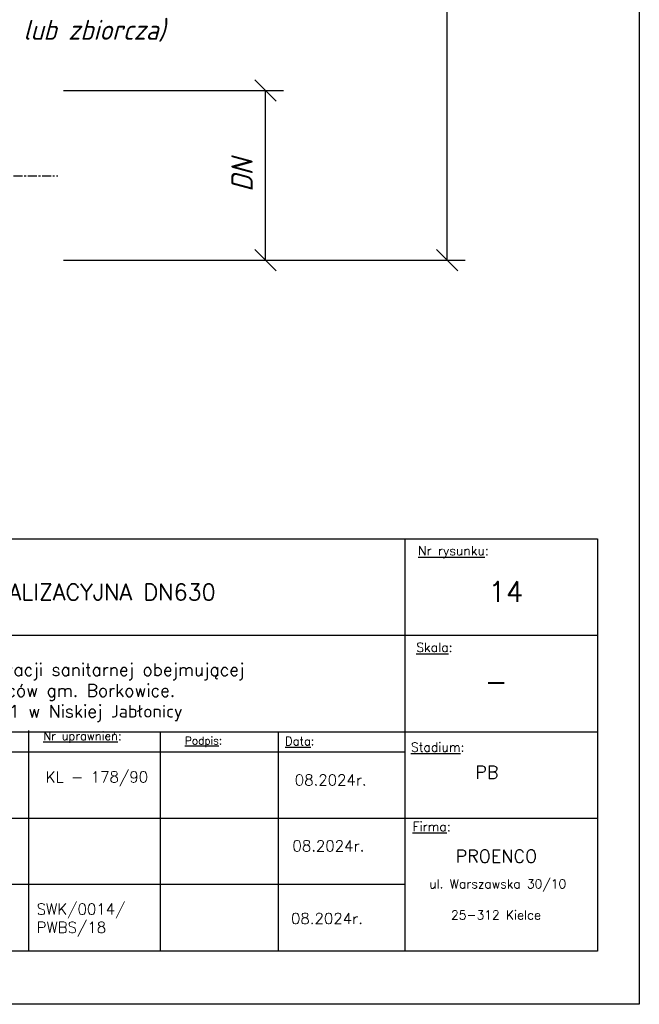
# Model space of a CAD drawing. Header units: millimetres. Extents: x 5659 to 8126, y 727 to 2118.
# Tile 41 of 53: x 7678 to 7765, y 1463 to 1601. Entities that reach past the tile are written whole.
import ezdxf

# ---------------------------------------------------------------- set-up
doc = ezdxf.new("R2010")
doc.units = ezdxf.units.MM
doc.set_wipeout_variables(frame=1)
doc.linetypes.add('CENTER', pattern=[2, 1.25, -0.25, 0.25, -0.25])
doc.linetypes.add('GDE', pattern=[0])
doc.layers.get('Defpoints').update_dxf_attribs({"color": 1, "lineweight": 13})
doc.layers.add('EDZPD_L_0', color=3, linetype='GDE', lineweight=18)
doc.layers.add('TABELKI', color=7, linetype='Continuous', lineweight=25)
doc.styles.add('GOST', font='ISO.shx', dxfattribs={"oblique": 15})
doc.styles.get("Standard").update_dxf_attribs({"font": 'arial.ttf'})
doc.dimstyles.get("Standard").update_dxf_attribs({"dimtxt": 0.18, "dimasz": 0.18, "dimexe": 0.18, "dimexo": 0.0625, "dimgap": 0.09, "dimtad": 0, "dimtih": 1, "dimtoh": 1, "dimdec": 4, "dimzin": 0, "dimdsep": 46, "dimtxsty": 'Standard', "dimcen": 0.09, "dimadec": 0, "dimazin": 0, "dimtfac": 1, "dimtdec": 4, "dimtofl": 0, "dimtmove": 0, "dimatfit": 3, "dimfxl": 0, "dimtolj": 1, "dimtzin": 0, "dimarcsym": 0})

# ---------------------------------------------------------------- blocks, each defined once
blk = doc.blocks.new('_Oblique')
at = {"color": 0, "linetype": 'ByBlock', "lineweight": -2}
blk.add_line((-0.5, -0.5), (0.5, 0.5), dxfattribs=at)
blk = doc.blocks.new('*D6')
at = {"color": 1, "linetype": 'Continuous', "lineweight": -2, "transparency": 16777216}
for p, q in [((7723.8, 1722.65), (7740.44, 1722.65)), ((7737.94, 1567.65), (7737.94, 1722.65)), ((7712.49, 1567.65), (7740.44, 1567.65))]:
    blk.add_line(p, q, dxfattribs=at)
at = {"layer": 'Defpoints', "color": 0, "linetype": 'Continuous', "transparency": 16777216}
for p in [(7723.8, 1722.65), (7737.94, 1722.65), (7712.49, 1567.65)]:
    blk.add_point(p, dxfattribs=at)
at = {"color": 1, "linetype": 'Continuous', "lineweight": -2, "transparency": 16777216, "xscale": 3, "yscale": 3, "zscale": 3}
for p, rotation in [((7737.94, 1722.65), 90), ((7737.94, 1567.65), 270)]:
    blk.add_blockref('_Oblique', p, dxfattribs=dict(at, rotation=rotation))
at = {"color": 1, "linetype": 'Continuous', "transparency": 16777216, "insert": (7734.94, 1645.15), "char_height": 3, "attachment_point": 5, "rotation": 90, "style": 'GOST'}
blk.add_mtext('\\A1;H', dxfattribs=at)
blk = doc.blocks.new('*D10')
at = {"color": 1, "linetype": 'Continuous', "lineweight": -2, "transparency": 16777216}
for p, q in [((7684.17, 1591.46), (7714.99, 1591.46)), ((7712.49, 1567.65), (7712.49, 1591.46)), ((7684.17, 1567.65), (7714.99, 1567.65))]:
    blk.add_line(p, q, dxfattribs=at)
at = {"layer": 'Defpoints', "color": 0, "linetype": 'Continuous', "transparency": 16777216}
for p in [(7684.17, 1591.46), (7712.49, 1591.46), (7684.17, 1567.65)]:
    blk.add_point(p, dxfattribs=at)
at = {"color": 1, "linetype": 'Continuous', "lineweight": -2, "transparency": 16777216, "xscale": 3, "yscale": 3, "zscale": 3}
for p, rotation in [((7712.49, 1591.46), 90), ((7712.49, 1567.65), 270)]:
    blk.add_blockref('_Oblique', p, dxfattribs=dict(at, rotation=rotation))
at = {"color": 1, "linetype": 'Continuous', "transparency": 16777216, "insert": (7709.21, 1579.55), "char_height": 3, "attachment_point": 5, "rotation": 90, "style": 'GOST'}
blk.add_mtext('\\A1;DN', dxfattribs=at)

msp = doc.modelspace()

# ---------------------------------------------------------------- linework, layer by layer
for p, q in [((7764.859, 1760.348), (7764.859, 1463.348)), ((7764.859, 1463.348), (7554.859, 1463.348))]:
    msp.add_line(p, q)
at = {"color": 18, "linetype": 'CENTER', "true_color": 0x000000}
msp.add_line((7597.2, 1579.504), (7683.414, 1579.504), dxfattribs=at)
at = {"layer": 'EDZPD_L_0', "linetype": 'GDE'}
msp.add_line((7708.075, 1506.146), (7707.603, 1506.758), dxfattribs=at)
at = {"layer": 'TABELKI'}
msp.add_line((7691.51, 1499.694), (7759.022, 1499.694), dxfattribs=at)

# ---------------------------------------------------------------- texts
at = {"color": 18, "linetype": 'Continuous', "true_color": 0x000000, "style": 'GOST', "oblique": 15}
msp.add_text('lub zbiorcza)', height=2.8, dxfattribs=at).set_placement((7678.574, 1598.545))

# ---------------------------------------------------------------- dimensions: what is measured, and where the dimension line sits
at = {"color": 18, "linetype": 'Continuous', "true_color": 0x000000}
for base, p1, p2, text, override, picture, middle in [((7737.936, 1722.654), (7712.49, 1567.646), (7723.795, 1722.654), 'H', {"dimtxt": 3, "dimasz": 3, "dimexe": 2.5, "dimexo": 0, "dimtih": 0, "dimtoh": 0, "dimdec": 2, "dimtxsty": 'GOST', "dimblk1": 'OBLIQUE', "dimblk2": 'OBLIQUE', "dimsah": 1, "dimclrd": 1, "dimclre": 1, "dimclrt": 1, "dimtfac": 0.6667, "dimtdec": 2, "dimtofl": 1, "dimtvp": 1}, '*D6', (7734.936, 1645.15)), ((7712.49, 1591.464), (7684.172, 1567.646), (7684.172, 1591.464), 'DN', {"dimtxt": 3, "dimasz": 3, "dimexe": 2.5, "dimexo": 0, "dimtih": 0, "dimtoh": 0, "dimdec": 2, "dimzin": 8, "dimtxsty": 'GOST', "dimblk1": 'OBLIQUE', "dimblk2": 'OBLIQUE', "dimsah": 1, "dimclrd": 1, "dimclre": 1, "dimclrt": 1, "dimtfac": 0.6667, "dimtdec": 2, "dimtofl": 1, "dimtvp": 1, "dimtzin": 8}, '*D10', (7709.214, 1579.555))]:
    dim = msp.add_linear_dim(base=base, p1=p1, p2=p2, angle=90, text=text, dimstyle='Standard', override=override, dxfattribs=at)
    dim.commit()
    dim.dimension.update_dxf_attribs({"geometry": picture, "text_midpoint": middle})

# ---------------------------------------------------------------- next in the draw order: wipeouts: each hides what was drawn before it
msp.add_wipeout([(7623.998, 1528.588), (7759.022, 1528.588), (7759.022, 1470.8), (7623.998, 1470.8)]).dxf.layer = 'TABELKI'

# ---------------------------------------------------------------- next in the draw order: linework, layer by layer
at = {"layer": 'TABELKI'}
msp.add_line((7691.51, 1499.694), (7759.022, 1499.694), dxfattribs=at)

# ---------------------------------------------------------------- next in the draw order: wipeouts: each hides what was drawn before it
msp.add_wipeout([(7623.998, 1528.588), (7759.022, 1528.588), (7759.022, 1470.8), (7623.998, 1470.8)]).dxf.layer = 'TABELKI'

# ---------------------------------------------------------------- next in the draw order: linework, layer by layer
for p, q in [((7623.998, 1528.588), (7759.022, 1528.588)), ((7732.015, 1528.588), (7732.015, 1470.8)), ((7759.022, 1528.588), (7759.022, 1470.8)), ((7623.998, 1515.074), (7759.022, 1515.074)), ((7679.282, 1501.717), (7679.285, 1470.8)), ((7623.998, 1501.561), (7759.022, 1501.561)), ((7697.739, 1501.561), (7697.742, 1470.8)), ((7714.254, 1501.404), (7714.257, 1470.8)), ((7623.998, 1498.724), (7732.015, 1498.724)), ((7623.998, 1489.458), (7759.022, 1489.458)), ((7624.006, 1480.193), (7732.024, 1480.193)), ((7759.022, 1470.8), (7623.998, 1470.8))]:
    msp.add_line(p, q, dxfattribs=at)

# ---------------------------------------------------------------- next in the draw order: texts
at = {"layer": 'TABELKI', "attachment_point": 1}
for s, insert, char_height, width in [('{\\Fsimplex.shx|c238;\\LNr rysunku\\l:}', (7733.861, 1527.577), 1.27764, 51.28511), ('{\\Fsimplex.shx|c238;\\LSkala\\l:}', (7733.606, 1514.026), 1.27764, 51.28511), ('{\\Fsimplex.shx|c238;\\LNr uprawnień\\l:}', (7681.352, 1501.561), 1.17936, 47.3401), ('{\\Fsimplex.shx|c238;\\LPodpis\\l:}', (7701.192, 1500.857), 1.08108, 47.3401), ('{\\Fsimplex.shx|c238;\\LData\\l:}', (7715.246, 1500.828), 1.17936, 47.3401), ('{\\Fsimplex.shx|c238;\\LStadium\\l:}', (7732.868, 1500.034), 1.27764, 51.28511), ('{\\Fsimplex.shx|c238;\\LFirma\\l:}', (7733.079, 1488.904), 1.27764, 51.28511), ('{\\Fsimplex.shx|c238;ul. Warszawska 30/10}', (7735.431, 1480.86), 1.26126, 35.50508), ('{\\Fsimplex.shx|c238;25-312 Kielce}', (7738.487, 1476.497), 1.26126, 35.50508)]:
    msp.add_mtext(s, dxfattribs=dict(at, insert=insert, char_height=char_height, width=width))
at = {"layer": 'TABELKI', "lineweight": 25, "attachment_point": 1}
for s, insert, char_height, width in [('{\\fsimplex.shx|b0|i0|c238|p0;PRZYKŁADOWA STUDZIENKA KANALIZACYJNA DN630}', (7626.203, 1522.272), 2.2932, 117.96163), ('{\\fsimplex.shx|b0|i0|c238|p0;14}', (7743.708, 1522.614), 2.8665, 71.01016), ('\\pt116.74;{\\Fsimplex|c238;Budowa oczyszczalni ścieków i sieci kanalizacji sanitarnej obejmującej \\Pmiejscowości Niska Jabłonica, Ninków i Rzuców gm. Borkowice. \\PEtap II - od pompowni P2 do pompowni P1 w Niskiej Jabłonicy}', (7625.004, 1511.137), 1.75135, 116.13409), ('{\\fsimplex.shx|b0|i0|c238|p0;-}', (7743.212, 1510.057), 2.8665, 71.01016), ('{\\Fsimplex|c238;PB}', (7741.875, 1496.776), 1.8018, 71.01016), ('{\\Fsimplex.shx|c238;KL - 178/90}', (7681.693, 1495.986), 1.53563, 107.34508), ('{\\fsimplex.shx|b0|i0|c238|p0;08.2024r.}', (7716.591, 1495.558), 1.53563, 107.34508), ('{\\fsimplex.shx|b0|i0|c238|p0;08.2024r.}', (7716.263, 1486.326), 1.53563, 107.34508), ('{\\Fsimplex|c238;SWK/0014/\\PPWBS/18}', (7680.426, 1477.456), 1.53563, 107.34508), ('{\\fsimplex.shx|b0|i0|c238|p0;08.2024r.}', (7716.065, 1476.143), 1.53563, 107.34508)]:
    msp.add_mtext(s, dxfattribs=dict(at, insert=insert, char_height=char_height, width=width))
at = {"layer": 'TABELKI', "lineweight": 30, "insert": (7739.122, 1485.008), "char_height": 1.8018, "width": 71.01016, "attachment_point": 1}
msp.add_mtext('{\\Fsimplex.shx|c238;PROENCO}', dxfattribs=at)

doc.saveas('drawing.dxf')
